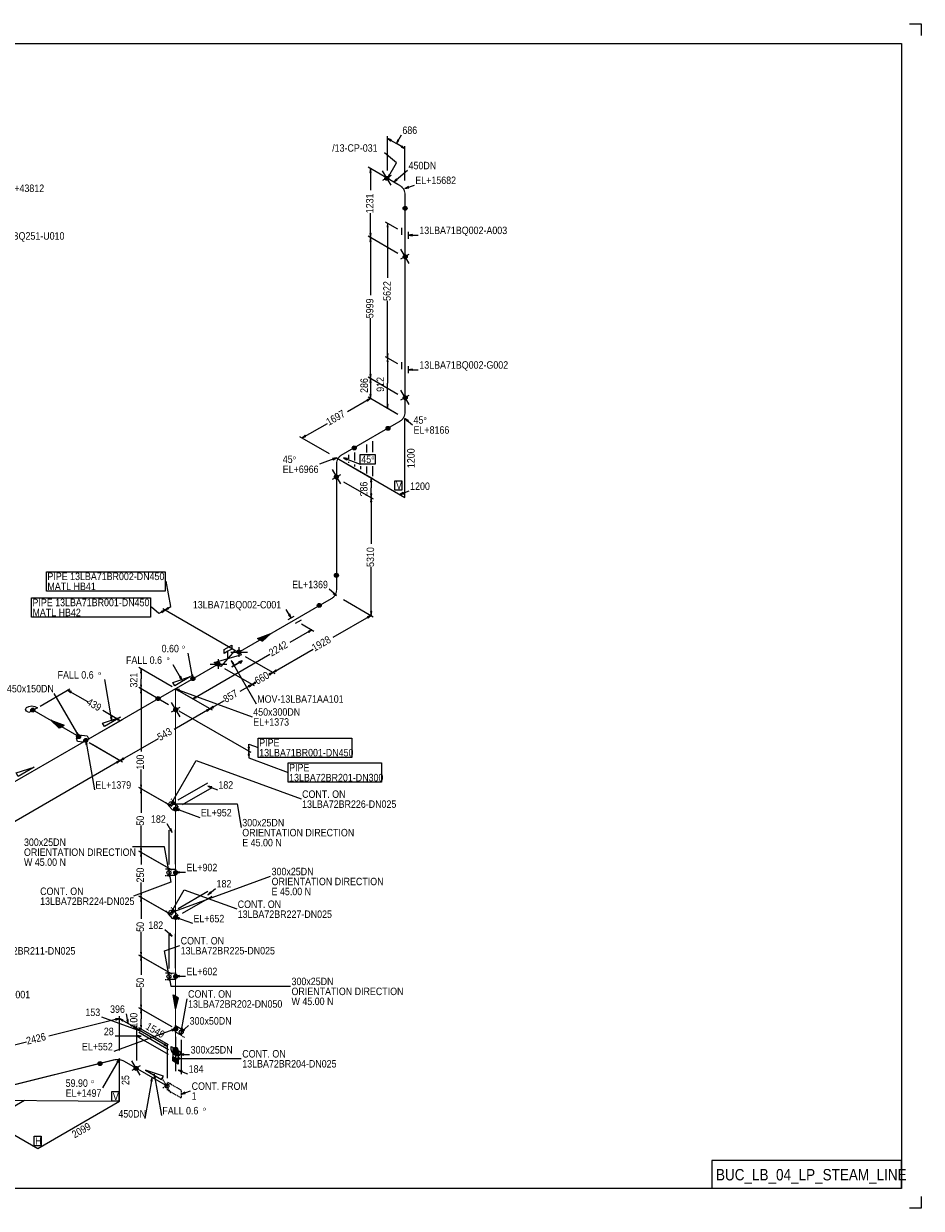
# Model space of a CAD drawing. Extents: x 0 to 841, y 0 to 594.
# Tile 2 of 2: x 391 to 841, y 0 to 594. Entities that reach past the tile are written whole.
import ezdxf

# ---------------------------------------------------------------- set-up
doc = ezdxf.new("R2010")
doc.units = 0
doc.linetypes.add('GT100', pattern=[1, 0.666667, -0.333333])
doc.layers.add('TEE_300', color=7, linetype='Continuous')
doc.layers.add('TEE_450', color=7, linetype='Continuous')
doc.styles.add('ARIAL', font='arial.ttf')

msp = doc.modelspace()

# ---------------------------------------------------------------- linework, layer by layer
at = {"color": 2}
for centre, radius in [((572.96, 516.46), 0.85), ((572.96, 516.46), 0.7), ((572.96, 516.46), 0.55), ((572.96, 516.46), 0.4), ((572.96, 516.46), 0.25), ((582.09, 501.46), 0.85), ((582.09, 501.46), 0.7), ((582.09, 501.46), 0.55), ((582.09, 501.46), 0.4), ((582.09, 501.46), 0.25), ((582.11, 477.13), 0.85), ((582.11, 477.13), 0.7), ((582.11, 477.13), 0.55), ((582.11, 477.13), 0.4), ((582.11, 477.13), 0.25), ((582.11, 406.43), 0.85), ((582.11, 406.43), 0.7), ((582.11, 406.43), 0.55), ((582.11, 406.43), 0.4), ((582.11, 406.43), 0.25), ((573.49, 391.1), 0.85), ((573.49, 391.1), 0.7), ((573.49, 391.1), 0.55), ((573.49, 391.1), 0.4), ((573.49, 391.1), 0.25), ((556.59, 381.3), 0.85), ((556.59, 381.3), 0.7), ((556.59, 381.3), 0.55), ((556.59, 381.3), 0.4), ((556.59, 381.3), 0.25), ((547.59, 366.77), 0.85), ((547.59, 366.77), 0.7), ((547.59, 366.77), 0.55), ((547.59, 366.77), 0.4), ((547.59, 366.77), 0.25), ((547.61, 317.36), 0.85), ((547.61, 317.36), 0.7), ((547.61, 317.36), 0.55), ((547.61, 317.36), 0.4), ((547.61, 317.36), 0.25), ((539, 302.3), 0.85), ((539, 302.3), 0.7), ((539, 302.3), 0.55), ((539, 302.3), 0.4), ((539, 302.3), 0.25), ((498.64, 278.99), 0.85), ((498.64, 278.99), 0.7), ((498.64, 278.99), 0.55), ((498.64, 278.99), 0.4), ((498.64, 278.99), 0.25), ((488.24, 272.99), 0.85), ((488.24, 272.99), 0.7), ((488.24, 272.99), 0.55), ((488.24, 272.99), 0.4), ((488.24, 272.99), 0.25), ((475.6, 265.6), 0.85), ((475.6, 265.6), 0.7), ((475.6, 265.6), 0.55), ((475.6, 265.6), 0.4), ((475.6, 265.6), 0.25), ((458.2, 255.6), 0.85), ((458.2, 255.6), 0.7), ((458.2, 255.6), 0.55), ((458.2, 255.6), 0.4), ((458.2, 255.6), 0.25), ((395.31, 249.8), 0.85), ((395.31, 249.8), 0.7), ((395.31, 249.8), 0.55), ((395.31, 249.8), 0.4), ((395.31, 249.8), 0.25), ((467.01, 250.03), 0.85), ((467.01, 250.03), 0.7), ((467.01, 250.03), 0.55), ((467.01, 250.03), 0.4), ((467.01, 250.03), 0.25), ((418.31, 236.5), 0.85), ((418.31, 236.5), 0.7), ((418.31, 236.5), 0.55), ((418.31, 236.5), 0.4), ((418.31, 236.5), 0.25), ((421.9, 234.6), 0.85), ((421.9, 234.6), 0.7), ((421.9, 234.6), 0.55), ((421.9, 234.6), 0.4), ((421.9, 234.6), 0.25), ((466.99, 200.24), 0.85), ((466.99, 200.24), 0.7), ((466.99, 200.24), 0.55), ((466.99, 200.24), 0.4), ((466.99, 200.24), 0.25), ((466.99, 168.34), 0.85), ((466.99, 168.34), 0.7), ((466.99, 168.34), 0.55), ((466.99, 168.34), 0.4), ((466.99, 168.34), 0.25), ((466.99, 145.84), 0.85), ((466.99, 145.84), 0.7), ((466.99, 145.84), 0.55), ((466.99, 145.84), 0.4), ((466.99, 145.84), 0.25), ((466.99, 116.24), 0.85), ((466.99, 116.24), 0.7), ((466.99, 116.24), 0.55), ((466.99, 116.24), 0.4), ((466.99, 116.24), 0.25), ((466.99, 89.84), 0.85), ((466.99, 89.84), 0.7), ((466.99, 89.84), 0.55), ((466.99, 89.84), 0.4), ((466.99, 89.84), 0.25), ((466.99, 79.74), 0.85), ((466.99, 79.74), 0.7), ((466.99, 79.74), 0.55), ((466.99, 79.74), 0.4), ((466.99, 79.74), 0.25), ((429, 72.57), 0.85), ((429, 72.57), 0.7), ((429, 72.57), 0.55), ((429, 72.57), 0.4), ((429, 72.57), 0.25), ((447.16, 70.16), 0.85), ((447.16, 70.16), 0.7), ((447.16, 70.16), 0.55), ((447.16, 70.16), 0.4), ((447.16, 70.16), 0.25)]:
    msp.add_circle(centre, radius, dxfattribs=at)
at = {"layer": 'ARROW', "color": 7}
for p, q in [((574.8, 535.1), (575.2, 535.7)), ((579, 535.4), (578.4, 535.8)), ((580.5, 532.7), (580.1, 532.1)), ((564.4, 519.4), (565, 519.4)), ((574.6, 517.9), (574, 518.3)), ((578.1, 515.7), (577.7, 516.2)), ((584, 511.7), (583.7, 512.4)), ((565, 488.8), (564.4, 488.8)), ((573, 491.9), (573.6, 491.9)), ((585.7, 487.7), (585.7, 488.3)), ((564.4, 484.8), (565, 484.8)), ((573.6, 428.4), (573, 428.4)), ((573, 424.4), (573.6, 424.4)), ((565, 418.1), (564.4, 418.1)), ((585.7, 420.2), (585.7, 420.8)), ((564.4, 414.1), (565, 414.1)), ((562.8, 405.4), (563.2, 404.8)), ((565, 408.1), (564.4, 408.1)), ((573.6, 403.1), (573, 403.1)), ((583.3, 394.6), (583.7, 395.1)), ((532.3, 387), (531.9, 387.6)), ((545.7, 376), (546, 375.3)), ((552.8, 375.3), (553.1, 376)), ((564.7, 364.3), (565.3, 364.3)), ((565.3, 358.3), (564.7, 358.3)), ((581.4, 358.3), (581.1, 359)), ((564.7, 354.3), (565.3, 354.3)), ((546.4, 308.7), (546, 308.2)), ((459.7, 299.3), (460.1, 298.7)), ((463.5, 300.7), (463.1, 301.3)), ((524.2, 297.9), (523.6, 297.5)), ((565.3, 299.2), (564.7, 299.2)), ((563.1, 296.5), (563.5, 295.9)), ((533.4, 289.3), (533.8, 288.7)), ((449.3, 268.5), (449.9, 268.5)), ((475.6, 267.5), (474.9, 267.4)), ((495.6, 272.8), (496.2, 273.2)), ((513.8, 268), (514.2, 267.4)), ((517.6, 269.4), (517.2, 270)), ((449.9, 262.5), (449.3, 262.5)), ((469.5, 266.6), (468.9, 266.2)), ((503.4, 262), (503.8, 261.4)), ((507.2, 263.4), (506.8, 264)), ((414.3, 258.5), (414.7, 259.1)), ((449.3, 258.5), (449.9, 258.5)), ((468.6, 259.5), (468.9, 260.2)), ((477.5, 256.2), (477.1, 256.8)), ((482.3, 249.8), (482.7, 249.2)), ((486.1, 251.2), (485.7, 251.8)), ((435, 246.4), (434.3, 246.3)), ((437.7, 245.8), (437.3, 245.2)), ((417.8, 238.4), (417.2, 238)), ((421.9, 232.5), (422.6, 232.6)), ((441.1, 225.2), (440.7, 225.8)), ((504, 231.3), (503.4, 231.3)), ((503.4, 227.3), (504, 227.3)), ((437.3, 223.8), (437.7, 223.2)), ((449.9, 212.4), (449.3, 212.4)), ((449.3, 208.4), (449.9, 208.4)), ((484.9, 210.6), (485.2, 211.3)), ((466.1, 204.3), (465.5, 204.7)), ((466.8, 202.5), (466.8, 203.1)), ((468.6, 199.4), (468.9, 200.1)), ((464.6, 190.4), (464, 190)), ((449.9, 180.5), (449.3, 180.5)), ((449.3, 176.5), (449.9, 176.5)), ((463.7, 170.4), (463, 170.3)), ((463.7, 166.4), (464.4, 166.5)), ((468.9, 168.2), (468.9, 168.8)), ((449.9, 158), (449.3, 158)), ((484.9, 158.2), (484.5, 158.7)), ((449.3, 154), (449.9, 154)), ((466.1, 149.9), (465.5, 150.3)), ((466.8, 148.7), (466.5, 149.4)), ((468.6, 145), (468.9, 145.7)), ((464, 137.9), (463.6, 137.4)), ((449.9, 128.4), (449.3, 128.4)), ((449.3, 124.4), (449.9, 124.4)), ((463.7, 118.3), (463, 118.2)), ((463.7, 114.3), (464.4, 114.4)), ((468.9, 116.1), (468.9, 116.7)), ((449.9, 102), (449.3, 102)), ((449.3, 98), (449.9, 98)), ((436.8, 95), (437, 94.3)), ((440.3, 93.8), (440.7, 94.4)), ((443.2, 94.6), (442.5, 94.5)), ((446, 91.4), (445.6, 90.8)), ((449, 88.8), (449.4, 89.4)), ((449.9, 91.9), (449.3, 91.9)), ((464.9, 89.7), (465.2, 89)), ((470.4, 90.3), (469.7, 90.4)), ((471.4, 89.4), (471, 89.9)), ((447.6, 86.6), (447.6, 86)), ((461.4, 82.5), (461, 81.9)), ((471, 76.8), (471, 77.4)), ((437.5, 73.6), (438.1, 73.2)), ((468.9, 74.8), (468.9, 75.4)), ((456.2, 65.3), (456.9, 65.4)), ((470, 68.2), (470.3, 68.9)), ((454.5, 63.8), (455.2, 63.7)), ((471.8, 57.5), (471.5, 58.2))]:
    msp.add_line(p, q, dxfattribs=at)
at = {"layer": 'CAP', "color": 2, "flags": 128}
for points in [[(395.5, 249.8), (393.4, 248.6), (392.2, 249.3), (391.7, 250.2), (392.2, 251.1), (393.3, 251.7), (394.8, 252), (396.4, 251.7), (397.6, 251), (395.5, 249.8)], [(466.9, 79.9), (469, 78.7), (469, 77.3), (468.5, 76.4), (467.4, 76.4), (466.4, 77), (465.3, 78.2), (464.8, 79.7), (464.8, 81.1), (466.9, 79.9)]]:
    msp.add_lwpolyline(points, dxfattribs=at)
at = {"layer": 'ELBO', "color": 3, "const_width": 0.6, "flags": 128}
for points in [[(582, 508.4, 0.268126), (579.4, 512.9)], [(579.4, 394.6, 0.267786), (582, 399.1)], [(547.7, 373.3, -0.268116), (550.3, 377.8)], [(545.1, 305.7, 0.267786), (547.7, 310.2)], [(441.4, 73.6, 0.191875), (435.9, 74.4)]]:
    msp.add_lwpolyline(points, format="xyb", dxfattribs=at)
at = {"layer": 'FALL', "color": 2, "flags": 128}
for points in [[(474.5, 266.6), (466.5, 262), (465.5, 263.7), (474.5, 266.6)], [(439.3, 246.2), (431.3, 241.6), (430.3, 243.3), (439.3, 246.2)], [(396, 221.2), (388, 216.6), (387, 218.3), (396, 221.2)], [(451.9, 69.2), (459.9, 64.6), (460.9, 66.3), (451.9, 69.2)]]:
    msp.add_lwpolyline(points, dxfattribs=at)
at = {"layer": 'GT_1', "flags": 128}
for points in [[(835, 594), (841, 594), (841, 588)], [(573.3, 516.4), (577.8, 524.2), (571.7, 529.3)], [(565, 519.4), (564.7, 521.4), (564.4, 519.4)], [(574, 518.3), (573.3, 516.4), (574.6, 517.9)], [(577.7, 516.2), (576.4, 514.7), (578.1, 515.7)], [(583.7, 512.4), (582, 511.4), (584, 511.7)], [(573.6, 491.9), (573.3, 493.9), (573, 491.9)], [(564.4, 488.8), (564.7, 486.8), (565, 488.8)], [(585.7, 488.3), (583.7, 488), (585.7, 487.7)], [(565, 484.8), (564.7, 486.8), (564.4, 484.8)], [(564.4, 418.1), (564.7, 416.1), (565, 418.1)], [(565, 414.1), (564.7, 416.1), (564.4, 414.1)], [(585.7, 420.8), (583.7, 420.5), (585.7, 420.2)], [(563.2, 404.8), (564.7, 406.1), (562.8, 405.4)], [(564.4, 408.1), (564.7, 406.1), (565, 408.1)], [(583.7, 395.1), (582, 396.1), (583.3, 394.6)], [(531.9, 387.6), (530.4, 386.3), (532.3, 387)], [(546, 375.3), (547.7, 376.3), (545.7, 376)], [(553.1, 376), (551.1, 376.3), (552.8, 375.3)], [(581.1, 359), (579.4, 358), (581.4, 358.3)], [(546, 308.2), (547.7, 307.2), (546.4, 308.7)], [(463.1, 301.3), (461.6, 300), (463.5, 300.7)], [(523.6, 297.5), (524.9, 296), (524.2, 297.9)], [(563.5, 295.9), (565, 297.2), (563.1, 296.5)], [(564.7, 299.2), (565, 297.2), (565.3, 299.2)], [(533.8, 288.7), (535.3, 290), (533.4, 289.3)], [(496.2, 273.2), (494.9, 274.7), (495.6, 272.8)], [(474.9, 267.4), (475.6, 265.5), (475.6, 267.5)], [(514.2, 267.4), (515.7, 268.7), (513.8, 268)], [(517.2, 270), (515.7, 268.7), (517.6, 269.4)], [(468.9, 266.2), (470.2, 264.7), (469.5, 266.6)], [(503.8, 261.4), (505.3, 262.7), (503.4, 262)], [(506.8, 264), (505.3, 262.7), (507.2, 263.4)], [(414.7, 259.1), (412.8, 259.8), (414.3, 258.5)], [(468.9, 260.2), (466.9, 260.5), (468.6, 259.5)], [(477.1, 256.8), (475.6, 255.5), (477.5, 256.2)], [(482.7, 249.2), (484.2, 250.5), (482.3, 249.8)], [(485.7, 251.8), (484.2, 250.5), (486.1, 251.2)], [(434.3, 246.3), (435, 244.4), (435, 246.4)], [(437.3, 245.2), (439.2, 244.5), (437.7, 245.8)], [(417.2, 238), (418.5, 236.5), (417.8, 238.4)], [(422.6, 232.6), (421.9, 234.5), (421.9, 232.5)], [(440.7, 225.8), (439.2, 224.5), (441.1, 225.2)], [(504, 227.3), (503.7, 229.3), (503.4, 227.3)], [(437.7, 223.2), (439.2, 224.5), (437.3, 223.8)], [(464.8, 202.8), (477.3, 224.5), (529.9, 205.3)], [(449.3, 212.4), (449.6, 210.4), (449.9, 212.4)], [(449.9, 208.4), (449.6, 210.4), (449.3, 208.4)], [(485.2, 211.3), (483.2, 211.6), (484.9, 210.6)], [(465.5, 204.7), (464.8, 202.8), (466.1, 204.3)], [(466.8, 203.1), (464.8, 202.8), (466.8, 202.5)], [(464.8, 202.8), (497.8, 202.8), (499.9, 191)], [(468.9, 200.1), (466.9, 200.4), (468.6, 199.4)], [(464, 190), (465.3, 188.5), (464.6, 190.4)], [(463.7, 168.4), (461.4, 181.2), (445.4, 181.2)], [(449.3, 180.5), (449.6, 178.5), (449.9, 180.5)], [(449.9, 176.5), (449.6, 178.5), (449.3, 176.5)], [(463.7, 168.4), (464.6, 163.5), (445.8, 156.6)], [(463, 170.3), (463.7, 168.4), (463.7, 170.4)], [(464.4, 166.5), (463.7, 168.4), (463.7, 166.4)], [(468.9, 168.8), (466.9, 168.5), (468.9, 168.2)], [(449.3, 158), (449.6, 156), (449.9, 158)], [(449.9, 154), (449.6, 156), (449.3, 154)], [(464.8, 148.4), (471.3, 159.7), (497.6, 150.1)], [(484.5, 158.7), (483.2, 157.2), (484.9, 158.2)], [(465.5, 150.3), (464.8, 148.4), (466.1, 149.9)], [(466.5, 149.4), (464.8, 148.4), (466.8, 148.7)], [(468.9, 145.7), (466.9, 146), (468.6, 145)], [(463.6, 137.4), (465.3, 136.4), (464, 137.9)], [(463.7, 116.3), (461.4, 129.1), (469, 131.8)], [(449.3, 128.4), (449.6, 126.4), (449.9, 128.4)], [(449.9, 124.4), (449.6, 126.4), (449.3, 124.4)], [(463, 118.2), (463.7, 116.3), (463.7, 118.3)], [(464.4, 114.4), (463.7, 116.3), (463.7, 114.3)], [(463.7, 116.3), (464.6, 111.4), (524.6, 111.4)], [(468.9, 116.7), (466.9, 116.4), (468.9, 116.1)], [(465.2, 89), (466.9, 90), (464.9, 89.7)], [(469.7, 90.4), (469.7, 88.4), (470.4, 90.3)], [(471, 89.9), (469.7, 88.4), (471.4, 89.4)], [(447.6, 86), (449.6, 86.3), (447.6, 86.6)], [(471, 77.4), (469, 77.1), (471, 76.8)], [(438.1, 73.2), (438.8, 75.1), (437.5, 73.6)], [(468.9, 75.4), (466.9, 75.1), (468.9, 74.8)], [(455.2, 63.7), (455.2, 65.7), (454.5, 63.8)], [(456.9, 65.4), (456.2, 67.3), (456.2, 65.3)], [(470.3, 68.9), (468.3, 69.2), (470, 68.2)], [(471.5, 58.2), (469.8, 57.2), (471.8, 57.5)], [(841, 6), (841, 0), (835, 0)]]:
    msp.add_lwpolyline(points, dxfattribs=at)
at = {"layer": 'GT_1', "color": 2, "flags": 128}
for points in [[(575.2, 535.7), (573.3, 536.4), (574.8, 535.1)], [(578.4, 535.8), (577.7, 533.9), (579, 535.4)], [(580.1, 532.1), (582, 531.4), (580.5, 532.7)], [(573, 428.4), (573.3, 426.4), (573.6, 428.4)], [(573.6, 424.4), (573.3, 426.4), (573, 424.4)], [(573, 403.1), (573.3, 401.1), (573.6, 403.1)], [(565.3, 364.3), (565, 366.3), (564.7, 364.3)], [(564.7, 358.3), (565, 356.3), (565.3, 358.3)], [(565.3, 354.3), (565, 356.3), (564.7, 354.3)], [(460.1, 298.7), (461.6, 300), (459.7, 299.3)], [(449.9, 268.5), (449.6, 270.5), (449.3, 268.5)], [(449.3, 262.5), (449.6, 260.5), (449.9, 262.5)], [(449.9, 258.5), (449.6, 260.5), (449.3, 258.5)], [(503.4, 231.3), (503.7, 229.3), (504, 231.3)], [(449.3, 102), (449.6, 100), (449.9, 102)], [(437, 94.3), (438.8, 95.1), (436.8, 95)], [(440.7, 94.4), (438.8, 95.1), (440.3, 93.8)], [(449.9, 98), (449.6, 100), (449.3, 98)], [(442.5, 94.5), (443.2, 92.6), (443.2, 94.6)], [(445.6, 90.8), (447.5, 90.1), (446, 91.4)], [(449.4, 89.4), (447.5, 90.1), (449, 88.8)], [(449.3, 91.9), (449.6, 89.9), (449.9, 91.9)], [(461, 81.9), (462.9, 81.2), (461.4, 82.5)]]:
    msp.add_lwpolyline(points, dxfattribs=at)
at = {"layer": 'MOV', "color": 2, "flags": 128}
msp.add_lwpolyline([(493.2, 275.7), (493.2, 279.3), (491.3, 278.2), (491.3, 280.2), (495.1, 282.4), (495.1, 280.4), (493.2, 279.3)], dxfattribs=at)
at = {"layer": 'OLET', "color": 2, "flags": 128}
for points in [[(466.9, 200.4), (465.5, 199.6), (463.4, 202), (466.1, 203.6), (468.3, 201.2), (466.9, 200.4)], [(466.9, 168.5), (466.9, 166.9), (463.7, 166.8), (463.7, 170), (466.9, 170.1), (466.9, 168.5)], [(466.9, 146), (465.5, 145.2), (463.4, 147.6), (466.1, 149.2), (468.3, 146.8), (466.9, 146)], [(466.9, 116.4), (466.9, 114.8), (463.7, 114.7), (463.7, 117.9), (466.9, 118), (466.9, 116.4)], [(466.9, 90), (466.9, 91.6), (469.7, 90), (469.7, 86.8), (466.9, 88.4), (466.9, 90)]]:
    msp.add_lwpolyline(points, dxfattribs=at)
at = {"layer": 'OW', "color": 2}
msp.add_circle((462.56, 61.26), 1, dxfattribs=at)
at = {"layer": 'PIPE', "color": 3, "const_width": 0.6, "flags": 128}
for points in [[(579.4, 512.9), (573.3, 516.4)], [(582, 501.4), (582, 508.4)], [(582, 488.9), (582, 501.4)], [(582, 476.8), (582, 488.9)], [(582, 421.4), (582, 476.8)], [(582, 406.1), (582, 421.4)], [(582, 399.1), (582, 406.1)], [(573.3, 391.1), (579.4, 394.6)], [(556.4, 381.3), (573.3, 391.1)], [(550.3, 377.8), (556.4, 381.3)], [(547.7, 366.3), (547.7, 373.3)], [(547.7, 317.2), (547.7, 366.3)], [(547.7, 310.2), (547.7, 317.2)], [(539, 302.2), (545.1, 305.7)], [(526.6, 295), (539, 302.2)], [(514.8, 288.2), (526.6, 295)], [(498.4, 278.7), (509.3, 285)], [(475.6, 265.5), (488, 272.7)], [(421.9, 234.5), (458.2, 255.5)], [(404.3, 244.7), (395.5, 249.8)], [(466.9, 250.5), (466.9, 200.4)], [(418.5, 236.5), (409.8, 241.5)], [(337.8, 186), (421.9, 234.5)], [(466.9, 200.4), (466.9, 168.5)], [(466.9, 168.5), (466.9, 146)], [(466.9, 146), (466.9, 116.4)], [(466.9, 116.4), (466.9, 106.4)], [(466.9, 100), (466.9, 90)], [(466.9, 90), (466.9, 79.9)], [(429.1, 72.7), (365.3, 56.8)], [(435.9, 74.4), (429.1, 72.7)], [(447.5, 70.1), (441.4, 73.6)], [(462.9, 61.2), (447.5, 70.1)]]:
    msp.add_lwpolyline(points, dxfattribs=at)
at = {"layer": 'PL18', "flags": 128}
for points in [[(468.3, 76.7), (468.1, 78.8), (467.7, 77), (467.4, 79.2), (467, 77.4), (466.7, 79.6), (466.3, 77.8), (466, 80), (465.7, 78.2), (465.7, 80.2), (466, 78), (466.3, 79.8), (466.7, 77.6), (467, 79.4), (467.4, 77.2), (467.7, 79), (468.1, 76.8), (468.3, 78.7)], [(468.3, 74.3), (468.1, 72.4), (467.7, 74.6), (467.4, 72.8), (467, 75), (466.7, 73.2), (466.3, 75.4), (466, 73.6), (465.7, 75.8), (465.7, 73.8), (466, 75.6), (466.3, 73.4), (466.7, 75.2), (467, 73), (467.4, 74.8), (467.7, 72.6), (468.1, 74.4), (468.3, 72.3)]]:
    msp.add_lwpolyline(points, dxfattribs=at)
at = {"layer": 'PL2', "color": 7, "flags": 128}
for points in [[(573.3, 520.4), (573.3, 537.6)], [(573.3, 536.4), (577.7, 533.9)], [(577.7, 533.9), (580.2, 538.2)], [(582, 531.4), (577.7, 533.9)], [(582, 515.4), (582, 532.6)], [(578.5, 513.4), (563.6, 522)], [(564.7, 521.4), (564.7, 510.5)], [(575, 513), (570.8, 520.2)], [(575, 517.8), (570.8, 515.4)], [(576.4, 514.7), (583.3, 520.5)], [(582, 511.4), (586.7, 513.1)], [(564.7, 486.8), (564.7, 499)], [(578.5, 490.9), (572.3, 494.5)], [(573.3, 493.9), (573.3, 466.6)], [(578.5, 478.8), (563.6, 487.4)], [(578.5, 478.8), (563.6, 487.4)], [(580.3, 491.7), (580.3, 488.2)], [(583.7, 486.2), (583.7, 489.7)], [(583.7, 488), (588.7, 488)], [(564.7, 486.8), (564.7, 457.9)], [(584.1, 473.7), (579.9, 480.9)], [(579.9, 476.1), (584.1, 478.5)], [(573.3, 426.4), (573.3, 455)], [(564.7, 416.1), (564.7, 446.3)], [(578.5, 423.4), (572.3, 427)], [(578.5, 423.4), (572.3, 427)], [(573.3, 426.4), (573.3, 413.8)], [(580.3, 424.2), (580.3, 420.7)], [(583.7, 418.7), (583.7, 422.2)], [(578.5, 408.1), (563.6, 416.7)], [(578.5, 408.1), (563.6, 416.7)], [(564.7, 416.1), (564.7, 407.2)], [(583.7, 420.5), (588.7, 420.5)], [(573.3, 401.1), (573.3, 413.8)], [(584.1, 403), (579.9, 410.2)], [(564.7, 406.1), (553.1, 399.4)], [(578.5, 398.1), (563.6, 406.7)], [(578.5, 398.1), (563.6, 406.7)], [(564.7, 406.1), (564.7, 407.2)], [(579.9, 405.4), (584.1, 407.8)], [(578.5, 398.1), (572.3, 401.7)], [(530.4, 386.3), (543.1, 393.6)], [(582, 396.1), (585.8, 392.9)], [(582, 356.5), (582, 396.1)], [(544.2, 378.3), (529.3, 386.9)], [(562.7, 383), (562.7, 379)], [(565.7, 384.7), (565.7, 379.2)], [(547.7, 376.3), (539.2, 373.2)], [(547.7, 376.3), (582, 356.5)], [(551.1, 376.3), (559.6, 373.2)], [(551.2, 374.3), (566.1, 365.7)], [(553.7, 377.8), (553.7, 375.8)], [(553.7, 374.3), (553.7, 373.8)], [(556.7, 379), (556.7, 375)], [(549.8, 363.2), (545.6, 370.4)], [(556.7, 373), (556.7, 372)], [(559.7, 372.2), (559.7, 370.7)], [(562.7, 372), (562.7, 368.5)], [(565.7, 372.2), (565.7, 367.2)], [(545.6, 365.6), (549.8, 368)], [(551.2, 364.3), (566.1, 355.7)], [(551.2, 364.3), (566.1, 355.7)], [(565, 366.3), (565, 361.3)], [(565, 356.3), (565, 361.3)], [(579.4, 358), (584.1, 359.7)], [(565, 356.3), (565, 333.2)], [(565, 297.2), (565, 321.6)], [(464.6, 301.7), (462.3, 314.5)], [(547.7, 307.2), (543.9, 310.4)], [(551.2, 305.2), (566.1, 296.6)], [(551.2, 305.2), (566.1, 296.6)], [(458.6, 298.2), (454.8, 301.4)], [(461.6, 300), (458.6, 298.2)], [(496.7, 279.7), (460.6, 300.6)], [(496.7, 279.7), (460.6, 300.6)], [(461.6, 300), (464.6, 301.7)], [(524.9, 296), (522.4, 300.3)], [(565, 297.2), (545.9, 286.2)], [(523.4, 295.2), (526.4, 296.9)], [(529.9, 294.9), (526.9, 293.2)], [(530.1, 293), (536.3, 289.4)], [(535.3, 290), (524.3, 283.7)], [(498.8, 276.5), (498.8, 281.3)], [(515.7, 268.7), (535.9, 280.4)], [(475.6, 265.5), (473.3, 278.3)], [(475.6, 255.5), (514.3, 277.9)], [(488.4, 270.5), (488.4, 275.3)], [(494.7, 278.9), (503, 278.9)], [(494.9, 274.7), (507.4, 253)], [(501.9, 276.7), (516.8, 268.1)], [(501.9, 276.7), (516.8, 268.1)], [(465.2, 261.5), (448.5, 271.1)], [(449.6, 270.5), (449.6, 265.5)], [(470.2, 264.7), (465.7, 272.5)], [(484.3, 272.9), (492.6, 272.9)], [(491.5, 270.7), (506.4, 262.1)], [(491.5, 270.7), (506.4, 262.1)], [(515.7, 268.7), (515, 268.3)], [(435, 244.4), (431.4, 265.1)], [(449.6, 260.5), (449.6, 265.5)], [(505.3, 262.7), (499.2, 259.2)], [(505.3, 262.7), (507.2, 263.8)], [(399, 251.8), (413.9, 260.4)], [(418.5, 236.5), (406, 258.2)], [(412.8, 259.8), (422.7, 254.1)], [(463.4, 252.5), (448.5, 261.1)], [(463.4, 252.5), (448.5, 261.1)], [(449.6, 260.5), (449.6, 229)], [(466.9, 260.5), (505.4, 246.5)], [(468.6, 259.5), (485.3, 249.9)], [(468.6, 259.5), (485.3, 249.9)], [(468.6, 259.5), (476.6, 254.9)], [(439.2, 244.5), (430.5, 249.6)], [(464.8, 253.6), (469, 246.4)], [(469, 251.2), (464.8, 248.8)], [(484.2, 250.5), (466.2, 240.1)], [(468.6, 249.5), (504.7, 228.7)], [(468.6, 249.5), (504.7, 228.7)], [(484.2, 250.5), (491.4, 254.7)], [(425.4, 236.5), (440.3, 245.1)], [(421.9, 234.5), (426.2, 209.9)], [(423.6, 233.5), (440.3, 223.9)], [(425.4, 232.5), (440.3, 223.9)], [(439.2, 224.5), (458.4, 235.6)], [(503.7, 229.3), (503.7, 232.8)], [(503.7, 232.8), (508.4, 231.1)], [(503.7, 229.3), (503.7, 225.8)], [(503.7, 225.8), (523.4, 218.6)], [(439.2, 224.5), (354.5, 175.6)], [(449.6, 210.4), (449.6, 220)], [(463.4, 202.4), (448.5, 211)], [(465.2, 201.4), (448.5, 211)], [(449.6, 210.4), (449.6, 198.3)], [(468.3, 204.8), (483.2, 213.4)], [(470.4, 202.4), (485.3, 211)], [(483.2, 211.6), (487.9, 209.9)], [(466.9, 200.4), (479.1, 196)], [(449.6, 178.5), (449.6, 191.9)], [(465.3, 188.5), (462.8, 192.8)], [(463.7, 172.4), (463.7, 189.6)], [(466.9, 172.5), (466.9, 189.7)], [(463.4, 170.5), (448.5, 179.1)], [(465.2, 169.5), (448.5, 179.1)], [(449.6, 178.5), (449.6, 172.4)], [(464.8, 148.4), (514.6, 166.5)], [(466.9, 168.5), (471.9, 168.5)], [(449.6, 156), (449.6, 163.4)], [(483.2, 157.2), (487, 160.4)], [(463.4, 148), (448.5, 156.6)], [(465.2, 147), (448.5, 156.6)], [(449.6, 156), (449.6, 145.1)], [(468.3, 150.4), (483.2, 159)], [(470.4, 148), (485.3, 156.6)], [(466.9, 146), (475.4, 142.9)], [(449.6, 126.4), (449.6, 138.6)], [(465.3, 136.4), (461.5, 139.6)], [(463.7, 120.3), (463.7, 137.5)], [(466.9, 120.4), (466.9, 137.6)], [(463.4, 118.4), (448.5, 127)], [(465.2, 117.4), (448.5, 127)], [(449.6, 126.4), (449.6, 117.1)], [(466.9, 116.4), (471.9, 116.4)], [(449.6, 100), (449.6, 110.6)], [(469.7, 88.4), (472.7, 105.1)], [(438.8, 95.1), (403.4, 86.3)], [(449.6, 88.7), (429.9, 95.9)], [(438.8, 79.1), (438.8, 96.3)], [(438.8, 79.1), (438.8, 96.3)], [(438.8, 95.1), (443.2, 92.6)], [(443.2, 92.6), (442.3, 97.5)], [(463.4, 92), (448.5, 100.6)], [(465.2, 91), (448.5, 100.6)], [(449.6, 100), (449.6, 95)], [(466.9, 90), (435.9, 78.7)], [(447.5, 90.1), (443.2, 92.6)], [(447.5, 74.1), (447.5, 91.3)], [(447.5, 74.1), (447.5, 91.3)], [(447.5, 90.1), (455.2, 85.7)], [(463.4, 81.9), (448.5, 90.5)], [(463.4, 81.9), (448.5, 90.5)], [(449.6, 89.9), (449.6, 95)], [(469.7, 88.4), (473.5, 91.6)], [(355.6, 74.4), (392.2, 83.5)], [(449.6, 86.3), (436.6, 86.3)], [(463.4, 79.5), (448.5, 88.1)], [(463.4, 79.5), (448.5, 88.1)], [(463.4, 77.1), (448.5, 85.7)], [(462.9, 81.2), (455.2, 85.7)], [(466.9, 86), (466.9, 68.8)], [(469.7, 84.4), (469.7, 67.2)], [(462.9, 65.2), (462.9, 82.4)], [(465.5, 80.2), (465.5, 73.8)], [(468.3, 76.7), (465.5, 78.3)], [(468.3, 78.6), (468.3, 72.2)], [(438.8, 75.1), (430.3, 60.4)], [(438.8, 53.7), (438.8, 75.1)], [(449.2, 66.7), (445, 73.9)], [(449.2, 71.5), (445, 69.1)], [(468.3, 74.3), (465.5, 75.9)], [(466.9, 75.1), (499.9, 75.1)], [(469, 77.1), (474, 77.1)], [(455.2, 65.7), (451.6, 45)], [(456.2, 67.3), (459.8, 46.6)], [(468.3, 69.2), (473, 67.5)], [(355.6, 54.4), (397.8, 30)], [(355.6, 54.4), (438.8, 53.7)], [(391.1, 54.1), (373.7, 44.1)], [(397.8, 30), (438.8, 53.7)], [(469.8, 57.2), (474.5, 58.9)]]:
    msp.add_lwpolyline(points, dxfattribs=at)
at = {"layer": 'PL2', "color": 7, "linetype": 'GT100', "flags": 128}
for points in [[(464.6, 57.8), (460.4, 65)], [(464.6, 62.6), (460.4, 60.2)]]:
    msp.add_lwpolyline(points, dxfattribs=at)
at = {"layer": 'PL27', "flags": 128}
for points in [[(509.3, 285), (508, 285.8), (514.8, 288.2), (510.5, 284.3), (508.1, 285.7), (514.3, 287.9), (510.4, 284.4), (508.3, 285.6), (513.7, 287.6), (510.2, 284.5), (508.5, 285.5), (513.2, 287.2), (510, 284.6), (508.6, 285.4), (512.7, 287), (509.9, 284.7), (508.8, 285.3), (512.1, 286.6), (509.7, 284.8), (509, 285.2), (511.7, 286.4), (509.5, 284.9), (509.1, 285.1), (511.1, 286), (509.4, 285), (509.3, 285), (514.8, 288.2)], [(409.8, 241.5), (408.5, 240.7), (404.3, 244.7), (411, 242.2), (408.6, 240.8), (404.8, 244.4), (410.9, 242.1), (408.8, 240.9), (405.4, 244.1), (410.7, 242), (409, 241), (405.9, 243.7), (410.5, 241.9), (409.1, 241.1), (406.4, 243.5), (410.4, 241.8), (409.3, 241.2), (407, 243.1), (410.2, 241.7), (409.5, 241.3), (407.4, 242.9), (410, 241.6), (409.6, 241.4), (408, 242.5), (409.9, 241.5), (409.8, 241.5), (404.3, 244.7)], [(466.9, 106.4), (468.2, 105.6), (466.9, 100), (465.7, 107.1), (468.1, 105.7), (466.9, 100.6), (465.8, 107), (467.9, 105.8), (466.9, 101.3), (466, 106.9), (467.7, 105.9), (466.9, 101.9), (466.2, 106.8), (467.6, 106), (466.9, 102.5), (466.3, 106.7), (467.4, 106.1), (466.9, 103.1), (466.5, 106.6), (467.2, 106.2), (466.9, 103.7), (466.7, 106.5), (467.1, 106.3), (466.9, 104.3), (466.8, 106.4), (466.9, 106.4), (466.9, 100)]]:
    msp.add_lwpolyline(points, dxfattribs=at)
at = {"layer": 'PL4', "color": 7, "linetype": 'GT100', "flags": 128}
for points in [[(462.1, 203.5), (463.4, 202), (466.2, 203.6), (464.8, 205.1)], [(461.7, 166.8), (463.7, 166.8), (463.7, 170), (461.7, 170)], [(462.1, 149.1), (463.4, 147.6), (466.2, 149.2), (464.8, 150.7)], [(461.7, 114.7), (463.7, 114.7), (463.7, 117.9), (461.7, 117.9)], [(471.4, 89), (469.7, 90), (469.7, 86.8), (471.4, 85.8)]]:
    msp.add_lwpolyline(points, dxfattribs=at)
at = {"layer": 'PL4', "color": 7, "flags": 128}
msp.add_lwpolyline([(831, 10), (831, 24), (736, 24), (736, 10)], dxfattribs=at)
at = {"layer": 'PL5', "color": 7, "flags": 128}
for points in [[(559.6, 377.9), (567, 377.9), (567, 373.2), (559.6, 373.2), (559.6, 377.9)], [(577, 364.8), (580.5, 364.8), (580.5, 360.1), (577, 360.1), (577, 364.8)], [(435, 58.5), (438.5, 58.5), (438.5, 53.8), (435, 53.8), (435, 58.5)], [(396, 36.2), (399.6, 36.2), (399.6, 31.4), (396, 31.4), (396, 36.2)]]:
    msp.add_lwpolyline(points, dxfattribs=at)
at = {"layer": 'SFW', "color": 2, "flags": 128}
for points in [[(466.9, 77.5), (468.3, 76.7), (468.3, 78.7), (465.5, 80.3), (465.5, 78.3), (466.9, 77.5)], [(466.9, 75.1), (468.3, 74.3), (468.3, 72.3), (465.5, 73.9), (465.5, 75.9), (466.9, 75.1)]]:
    msp.add_lwpolyline(points, dxfattribs=at)
at = {"layer": 'spoolno', "color": 7, "flags": 128}
for points in [[(10, 584), (831, 584), (831, 10), (10, 10), (10, 584)], [(402.2, 319.2), (461.8, 319.2), (461.8, 309.5), (402.2, 309.5), (402.2, 319.2)], [(394.7, 306.1), (454.3, 306.1), (454.3, 296.4), (394.7, 296.4), (394.7, 306.1)], [(508.4, 235.8), (555.3, 235.8), (555.3, 226.1), (508.4, 226.1), (508.4, 235.8)], [(523.4, 223.3), (570.3, 223.3), (570.3, 213.6), (523.4, 213.6), (523.4, 223.3)]]:
    msp.add_lwpolyline(points, dxfattribs=at)
at = {"layer": 'SW', "color": 2}
for centre in [(572.96, 516.46), (582.09, 501.46), (582.11, 477.13), (582.11, 406.43), (573.49, 391.1), (556.59, 381.3), (547.59, 366.77), (547.61, 317.36), (539, 302.3), (498.64, 278.99), (488.24, 272.99), (475.6, 265.6), (458.2, 255.6), (395.31, 249.8), (467.01, 250.03), (418.31, 236.5), (421.9, 234.6), (464.64, 202.83), (466.99, 200.24), (463.6, 168.29), (466.99, 168.34), (464.64, 148.43), (466.99, 145.84), (463.6, 116.19), (466.99, 116.24), (466.99, 89.84), (469.79, 88.46), (466.99, 79.74), (429, 72.57), (447.16, 70.16)]:
    msp.add_circle(centre, 1, dxfattribs=at)
at = {"layer": 'TEE_300', "color": 2, "const_width": 0.6, "flags": 128}
msp.add_lwpolyline([(466.9, 260.5), (466.9, 250.5)], dxfattribs=at)
at = {"layer": 'TEE_450', "color": 2, "const_width": 0.6, "flags": 128}
for points in [[(466.9, 260.5), (475.6, 265.5)], [(458.2, 255.5), (466.9, 260.5)]]:
    msp.add_lwpolyline(points, dxfattribs=at)
at = {"layer": 'VALV', "color": 2, "flags": 128}
for points in [[(488, 272.7), (486.3, 273.7), (500.1, 277.7), (496.7, 279.7), (489.7, 271.7), (488, 272.7)], [(495.2, 271.5), (500.4, 274.5), (498.5, 274.1), (499.7, 273.4), (500.4, 274.5), (495.2, 271.5)]]:
    msp.add_lwpolyline(points, dxfattribs=at)
at = {"layer": 'VALV', "color": 2, "linetype": 'GT100', "flags": 128}
msp.add_lwpolyline([(469.8, 57.2), (469.8, 55.2), (462.9, 59.2), (462.9, 63.2), (469.8, 59.2), (469.8, 57.2)], dxfattribs=at)
at = {"layer": 'WOLET', "color": 2, "flags": 128}
msp.add_lwpolyline([(421.9, 234.5), (420.6, 233.7), (417.8, 234.1), (417.2, 235.7), (420, 237.3), (422.6, 236.9), (423.4, 235.3), (421.9, 234.5)], dxfattribs=at)

# ---------------------------------------------------------------- texts
at = {"layer": 'ELEV', "color": 2, "style": 'ARIAL', "width": 0.85}
for s, p in [('EL+15682', (587.2, 513.6)), ('EL+43812', (380.6, 509.6)), ('EL+8166', (586.3, 388.4)), ('EL+6966', (520.7, 368.7)), ('EL+1369', (525.4, 310.9)), ('EL+1373', (505.9, 242)), ('EL+1379', (426.7, 210.4)), ('EL+952', (479.6, 196.5)), ('EL+902', (472.4, 169)), ('EL+652', (475.9, 143.4)), ('EL+602', (472.4, 116.9)), ('EL+552', (419.97, 79.2)), ('EL+1497', (411.8, 55.9))]:
    msp.add_text(s, height=3.75, dxfattribs=at).set_placement(p)
at = {"layer": 'FLAN', "color": 2, "style": 'ARIAL', "width": 0.85}
for s, p in [('13LBA71BQ002-G002', (589.2, 421)), ('FALL 0.6', (442.06, 273)), ('FALL 0.6', (407.76, 265.6)), ('CONT. FROM', (475, 59.4)), ('FALL 0.6', (460.3, 47.1))]:
    msp.add_text(s, height=3.75, dxfattribs=at).set_placement(p)
at = {"layer": 'GT_1', "color": 2, "style": 'ARIAL', "width": 0.85}
for s, height, p in [('686', 3.75, (580.7, 538.7)), ('/13-CP-031', 3.75, (545.49, 529.8)), ('450DN', 3.75, (583.8, 521)), ('13LBA72BQ251-U010', 3.75, (366.9, 485.7)), ('13LBA71BQ002-A003', 3.75, (589.2, 488.5)), ('45', 3.75, (586.3, 393.4)), ('o', 1.88, (591.4, 395.27)), ('45', 3.75, (520.7, 373.7)), ('o', 1.88, (525.8, 375.57)), ('45', 3.75, (560.1, 373.7)), ('o', 1.88, (565.2, 375.57)), ('V', 3.75, (577.5, 360.57)), ('1200', 3.75, (584.6, 360.2)), ('PIPE 13LBA71BR002-DN450', 3.75, (402.66, 315)), ('MATL HB41', 3.75, (402.66, 310)), ('PIPE 13LBA71BR001-DN450', 3.75, (395.16, 301.9)), ('13LBA71BQ002-C001', 3.75, (475.61, 300.8)), ('MATL HB42', 3.75, (395.16, 296.9)), ('0.60', 3.75, (459.94, 278.8)), ('o', 1.88, (470.14, 280.68)), ('o', 1.88, (462.46, 274.88)), ('o', 1.88, (428.16, 267.48)), ('450x150DN', 3.75, (382.36, 258.7)), ('MOV-13LBA71AA101', 3.75, (507.9, 253.5)), ('450x300DN', 3.75, (505.9, 247)), ('PIPE', 3.75, (508.9, 231.6)), ('13LBA71BR001-DN450', 3.75, (508.9, 226.6)), ('PIPE', 3.75, (523.9, 219.1)), ('182', 3.75, (488.4, 210.4)), ('13LBA72BR201-DN300', 3.75, (523.9, 214.1)), ('CONT. ON', 3.75, (530.4, 205.8)), ('13LBA72BR226-DN025', 3.75, (530.4, 200.8)), ('182', 3.75, (454.59, 193.3)), ('300x25DN', 3.75, (500.4, 191.5)), ('ORIENTATION DIRECTION', 3.75, (500.4, 186.5)), ('300x25DN', 3.75, (390.9, 181.7)), ('E 45.00 N', 3.75, (500.4, 181.5)), ('ORIENTATION DIRECTION', 3.75, (390.9, 176.7)), ('W 45.00 N', 3.75, (390.9, 171.7)), ('300x25DN', 3.75, (515.1, 167)), ('CONT. ON', 3.75, (399.01, 157.1)), ('182', 3.75, (487.5, 160.9)), ('ORIENTATION DIRECTION', 3.75, (515.1, 162)), ('E 45.00 N', 3.75, (515.1, 157)), ('13LBA72BR224-DN025', 3.75, (399.01, 152.1)), ('CONT. ON', 3.75, (498.1, 150.6)), ('13LBA72BR227-DN025', 3.75, (498.1, 145.6)), ('182', 3.75, (453.29, 140.1)), ('13LBA72BR211-DN025', 3.75, (369.4, 127.2)), ('CONT. ON', 3.75, (469.5, 132.3)), ('13LBA72BR225-DN025', 3.75, (469.5, 127.3)), ('300x25DN', 3.75, (525.1, 111.9)), ('13LBA72BQ251-U001', 3.75, (349.7, 105.3)), ('CONT. ON', 3.75, (473.2, 105.6)), ('ORIENTATION DIRECTION', 3.75, (525.1, 106.9)), ('396', 3.75, (434.09, 98)), ('13LBA72BR202-DN050', 3.75, (473.2, 100.6)), ('W 45.00 N', 3.75, (525.1, 101.9)), ('153', 3.75, (421.69, 96.4)), ('300x50DN', 3.75, (474, 92.1)), ('28', 3.75, (430.96, 86.8)), ('300x25DN', 3.75, (474.5, 77.6)), ('CONT. ON', 3.75, (500.4, 75.6)), ('184', 3.75, (473.5, 68)), ('13LBA72BR204-DN025', 3.75, (500.4, 70.6)), ('59.90', 3.75, (411.8, 60.9)), ('o', 1.88, (424.55, 62.77)), ('V', 3.75, (435.46, 54.27)), ('1', 3.75, (475, 54.4)), ('450DN', 3.75, (438.24, 45.5)), ('o', 1.88, (480.7, 48.98)), ('H', 3.75, (396.51, 31.9)), ('BUC_LB_04_LP_STEAM_LINE', 5.7065, (738, 14))]:
    msp.add_text(s, height=height, dxfattribs=at).set_placement(p)
for s, rotation, p in [('1231', 90, (566.18, 498.96)), ('5622', 90, (574.84, 455.01)), ('5999', 90, (566.18, 446.31)), ('286', 90, (563.4, 408.85)), ('912', 90, (571.5, 409.42)), ('1697', 30, (543.83, 392.33)), ('1200', 90, (586.86, 371.16)), ('286', 90, (563.2, 356.92)), ('5310', 90, (566.52, 321.61)), ('1928', 30, (536.67, 279.08)), ('2242', 30, (515.07, 276.59)), ('321', 90, (447.8, 261.12)), ('660', 30, (507.93, 262.47)), ('857', 30, (492.18, 253.37)), ('439', -30, (421.93, 252.78)), ('543', 30, (459.13, 234.27)), ('100', 90, (451.08, 220.02)), ('50', 90, (451.08, 191.88)), ('250', 90, (451.08, 163.39)), ('50', 90, (451.08, 138.63)), ('50', 90, (451.08, 110.63)), ('100', 90, (447.8, 90.62)), ('1549', 329.69732, (451.56, 90.13)), ('2426', 14, (392.57, 82.05)), ('25', 90, (443.66, 61.83)), ('2099', 30, (416.27, 35.02))]:
    msp.add_text(s, height=3.75, rotation=rotation, dxfattribs=at).set_placement(p)

doc.saveas('drawing.dxf')
